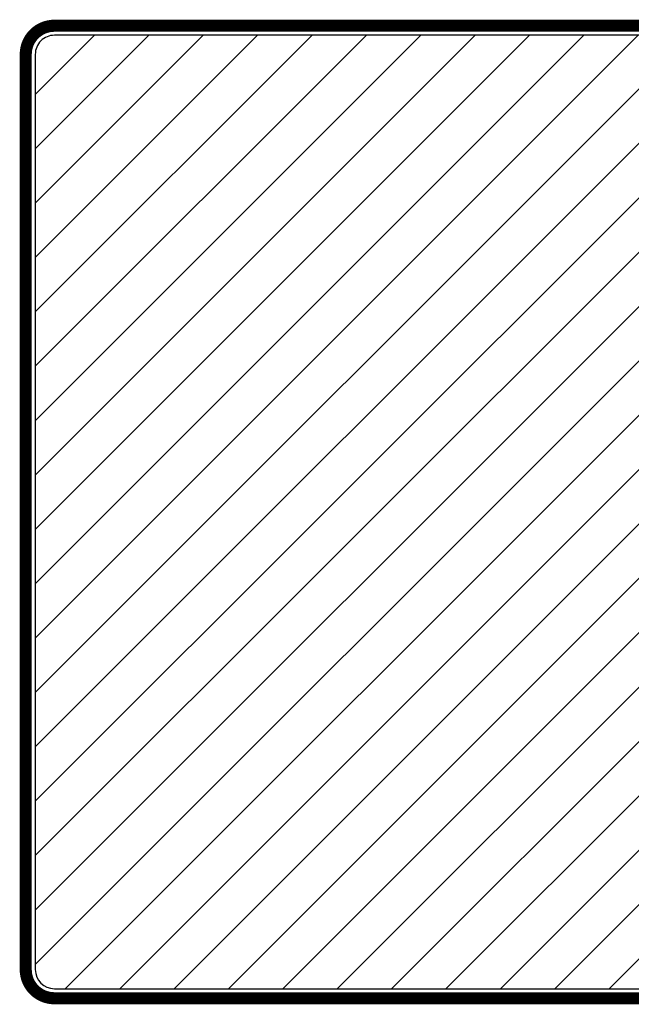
# Model space of a CAD drawing. Extents: x 475446 to 490894, y 3788879 to 3821323.
# Tile 46 of 75: x 484719.34 to 484724.39, y 3818429.85 to 3818437.98. Entities that reach past the tile are written whole.
import ezdxf

# ---------------------------------------------------------------- set-up
doc = ezdxf.new("R2010")
doc.units = 0
doc.header["$LTSCALE"] = 0.5
doc.layers.get('0').update_dxf_attribs({"linetype": 'CONTINUOUS'})
doc.layers.add('TK-PUBLIC', color=7, linetype='CONTINUOUS')

# ---------------------------------------------------------------- blocks, each defined once
blk = doc.blocks.new('02')
h = blk.add_hatch()
h.set_pattern_fill('ANSI31', color=256, scale=0.4)
h.set_pattern_definition([(45, (485181.9216356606, 3817979.207602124), (-0.4490128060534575, 0.4490128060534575), [])])
edge = h.paths.add_edge_path()
edge.add_line((485111.6942535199, 3818307.058824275), (485111.6942535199, 3818322.176979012))
edge.add_arc((485111.3792919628, 3818322.176979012), 0.3149615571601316, 0, 89.99999997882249)
edge.add_line((485111.3792919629, 3818322.49194057), (485092.3241177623, 3818322.49194057))
edge.add_arc((485092.3241177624, 3818322.176979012), 0.314961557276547, 90.00000002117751, 180)
edge.add_line((485092.0091562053, 3818322.176979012), (485092.0091562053, 3818307.058824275))
edge.add_arc((485092.3241177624, 3818307.058824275), 0.3149615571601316, 180, 269.9999999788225)
edge.add_line((485092.3241177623, 3818306.743862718), (485111.3792919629, 3818306.743862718))
edge.add_arc((485111.3792919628, 3818307.058824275), 0.314961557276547, 270.0000000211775, 360)
h.paths.add_polyline_path([(485106.8715060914, 3818320.249691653), (485106.8208253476, 3818320.18805033), (485106.7741702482, 3818320.112751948), (485106.7167942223, 3818319.998045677), (485106.6952676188, 3818319.937099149), (485106.6737410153, 3818319.822371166), (485106.6629777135, 3818319.725577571), (485106.6629777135, 3818319.621597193), (485106.6378492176, 3818319.337968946), (485106.6665796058, 3818319.169481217), (485106.6880638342, 3818319.058335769), (485106.7203537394, 3818318.957959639), (485106.7598050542, 3818318.88268297), (485106.8745994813, 3818318.760789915), (485106.9391369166, 3818318.692678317), (485107.0754579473, 3818318.628149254), (485107.3050468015, 3818318.4696492), (485107.4162393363, 3818318.358525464), (485107.5453565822, 3818318.254566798), (485107.5668831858, 3818318.154168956), (485107.6098940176, 3818318.010780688), (485107.6134959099, 3818317.867370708), (485107.6170978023, 3818317.75622526), (485107.5991730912, 3818317.67378352), (485107.5489584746, 3818317.612836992), (485107.4628520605, 3818317.591320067), (485107.3050468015, 3818317.616419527), (485107.1651662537, 3818317.670200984), (485107.0001572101, 3818317.741895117), (485106.9320178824, 3818317.770577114), (485106.7490841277, 3818317.888887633), (485106.6450953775, 3818317.974911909), (485106.5231395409, 3818318.032275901), (485106.2039271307, 3818318.179268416), (485106.124982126, 3818318.175685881), (485106.0353161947, 3818318.132673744), (485105.9492521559, 3818318.093222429), (485105.9061989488, 3818318.046627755), (485105.8667476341, 3818317.964164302), (485105.8739514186, 3818317.820754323), (485105.9600154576, 3818317.70604805), (485106.064046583, 3818317.612836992), (485106.2182499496, 3818317.519625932), (485106.4083451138, 3818317.386963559), (485106.6199668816, 3818317.257905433), (485107.0216838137, 3818317.071483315), (485107.2440688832, 3818317.035636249), (485107.3803475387, 3818317.028471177), (485107.4592501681, 3818316.999789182), (485107.5668831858, 3818316.989041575), (485107.5991730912, 3818316.693992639), (485107.5750616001, 3818315.243239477), (485107.5865452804, 3818314.520783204), (485107.5578572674, 3818314.457708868), (485107.4832769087, 3818314.417584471), (485107.380008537, 3818314.406098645), (485106.7489993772, 3818314.394634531), (485106.668698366, 3818314.457708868), (485106.6629777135, 3818316.315459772), (485106.6176786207, 3818316.564500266), (485106.5749220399, 3818316.593746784), (485106.4939430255, 3818316.625207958), (485106.4309734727, 3818316.638713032), (485106.3342308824, 3818316.604972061), (485106.2374882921, 3818316.528522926), (485106.1587551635, 3818316.436354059), (485106.1250245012, 3818316.319433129), (485106.1515090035, 3818315.094444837), (485106.1975284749, 3818314.381281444), (485106.1975284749, 3818313.58658823), (485106.1975284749, 3818312.76414665), (485106.1053200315, 3818311.974946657), (485106.0305277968, 3818311.302037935), (485105.8577217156, 3818310.259454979), (485105.6966111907, 3818309.586546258), (485105.6621177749, 3818309.235718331), (485105.6793644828, 3818309.040177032), (485105.713900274, 3818308.942406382), (485105.8002185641, 3818308.879136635), (485105.9383193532, 3818308.896397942), (485106.082140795, 3818308.95966769), (485106.2951185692, 3818309.287849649), (485106.421693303, 3818309.937743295), (485106.542505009, 3818310.742923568), (485106.6518330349, 3818311.34222747), (485106.6575960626, 3818311.836834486), (485106.6606047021, 3818312.091932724), (485106.6662406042, 3818312.123003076), (485106.6775547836, 3818312.148428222), (485106.695945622, 3818312.176675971), (485106.7920102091, 3818312.192200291), (485106.9107031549, 3818312.196455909), (485107.1381732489, 3818312.197867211), (485107.2356785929, 3818312.202101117), (485107.4122984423, 3818312.199278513), (485107.4518768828, 3818312.199278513), (485107.5169228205, 3818312.177479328), (485107.5226010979, 3818312.13214397), (485107.5268386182, 3818312.081141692), (485107.5548910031, 3818309.18478119), (485107.5548910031, 3818308.918197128), (485107.5548910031, 3818308.790702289), (485107.5548910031, 3818308.709585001), (485107.5548910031, 3818308.553104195), (485107.601249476, 3818308.454595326), (485107.6766349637, 3818308.373456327), (485107.7751996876, 3818308.33287597), (485107.8853752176, 3818308.29811452), (485107.9723291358, 3818308.303911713), (485108.0650884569, 3818308.431406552), (485108.117294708, 3818308.55890139), (485108.1346685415, 3818308.651634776), (485108.096700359, 3818312.079730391), (485108.1012345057, 3818312.10928088), (485108.123947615, 3818312.1547248), (485108.1671703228, 3818312.177457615), (485108.2603957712, 3818312.193351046), (485108.7131324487, 3818312.204619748), (485108.9336953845, 3818312.195522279), (485109.0610328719, 3818312.181886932), (485109.0860342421, 3818312.127345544), (485109.0928566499, 3818312.068266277), (485109.0928566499, 3818311.961441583), (485109.1308672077, 3818311.099179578), (485109.1449357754, 3818310.890676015), (485109.1777341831, 3818310.665757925), (485109.2058713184, 3818310.401019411), (485109.2296014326, 3818310.145747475), (485109.3084616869, 3818309.577622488), (485109.3375734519, 3818309.45040991), (485109.399356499, 3818309.203258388), (485109.450291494, 3818309.105118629), (485109.4866494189, 3818309.025173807), (485109.5339401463, 3818308.937933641), (485109.6684814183, 3818308.89796123), (485109.7993784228, 3818308.890687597), (485109.8793828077, 3818308.934307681), (485109.9229868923, 3818309.068793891), (485109.8148453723, 3818309.912014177), (485109.7792925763, 3818310.168154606), (485109.7039918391, 3818310.600295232), (485109.6926352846, 3818310.826841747), (485109.6737359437, 3818311.106236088), (485109.5703404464, 3818311.960725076), (485109.5703404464, 3818312.164256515), (485109.5484748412, 3818312.823225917), (485109.5375420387, 3818313.820299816), (485109.5084302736, 3818314.267356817), (485109.5299145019, 3818316.414620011), (485109.5208038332, 3818316.619779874), (485109.5002518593, 3818316.647115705), (485109.4683433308, 3818316.681312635), (485109.4249934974, 3818316.708670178), (485109.3657105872, 3818316.736027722), (485109.3086735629, 3818316.754266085), (485109.1855312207, 3818316.747426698), (485109.1216717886, 3818316.726908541), (485109.0714995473, 3818316.690431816), (485109.0259038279, 3818316.619779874), (485109.0099283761, 3818316.567344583), (485109.0008177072, 3818316.435138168), (485108.9962411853, 3818316.339386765), (485108.9917070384, 3818316.241377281), (485108.9939952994, 3818316.163885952), (485108.9939952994, 3818316.113730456), (485108.9848422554, 3818316.084093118), (485108.9734433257, 3818316.056735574), (485108.9209828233, 3818316.020280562), (485108.8662764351, 3818316.013441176), (485108.7248703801, 3818316.011161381), (485108.37137643, 3818316.01572097), (485108.2776848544, 3818316.018022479), (485108.2434456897, 3818316.03170125), (485108.1841627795, 3818316.068156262), (485108.1339905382, 3818316.100073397), (485108.1134809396, 3818316.147949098), (485108.1408553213, 3818316.964484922), (485108.175094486, 3818317.028427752), (485108.248064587, 3818317.067184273), (485108.3415866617, 3818317.115038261), (485108.7063947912, 3818317.266090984), (485108.7975862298, 3818317.346296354), (485108.899710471, 3818317.462956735), (485108.9726381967, 3818317.546809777), (485109.0273445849, 3818317.637958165), (485109.0966704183, 3818317.747323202), (485109.3009612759, 3818318.076243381), (485109.3301577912, 3818318.324154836), (485109.2644338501, 3818318.667405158), (485109.1586653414, 3818318.933533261), (485109.0674739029, 3818319.130399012), (485108.8411055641, 3818319.407882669), (485108.6842749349, 3818319.502678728), (485108.563929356, 3818319.601100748), (485108.4763821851, 3818319.641203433), (485108.3268400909, 3818319.692249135), (485108.2100964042, 3818319.71776113), (485108.1189473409, 3818319.71776113), (485108.0277559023, 3818319.681306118), (485107.9694052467, 3818319.622986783), (485107.9474972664, 3818319.53913374), (485107.9803380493, 3818319.418825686), (485108.013136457, 3818319.349541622), (485108.1153030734, 3818319.258414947), (485108.2320043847, 3818319.152675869), (485108.436252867, 3818318.999560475), (485108.4836707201, 3818318.912081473), (485108.5712178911, 3818318.773535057), (485108.6332128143, 3818318.641545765), (485108.6368570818, 3818318.517590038), (485108.6550784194, 3818318.397281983), (485108.6514341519, 3818318.291564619), (485108.6295685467, 3818318.153018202), (485108.5857949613, 3818317.996255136), (485108.5529541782, 3818317.926992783), (485108.4946035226, 3818317.857730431), (485108.436252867, 3818317.806684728), (485108.3267977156, 3818317.755639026), (485108.1918750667, 3818317.697319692), (485108.1335244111, 3818317.697319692), (485108.1335244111, 3818317.784798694), (485108.1261935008, 3818317.916049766), (485108.1371686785, 3818318.061869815), (485108.1335244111, 3818318.233223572), (485108.0970393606, 3818318.397281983), (485108.0569100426, 3818318.535806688), (485107.9839823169, 3818318.65246707), (485107.9073679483, 3818318.714455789), (485107.7466388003, 3818318.842688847), (485107.6590916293, 3818318.897360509), (485107.5241266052, 3818318.955701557), (485107.3928482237, 3818319.032259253), (485107.2066515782, 3818319.200464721), (485107.1738531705, 3818319.291591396), (485107.1920745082, 3818319.452002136), (485107.1847435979, 3818319.809734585), (485107.1847435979, 3818319.966497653), (485107.1920321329, 3818320.090453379), (485107.1774550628, 3818320.174306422), (485107.1118158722, 3818320.214409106), (485107.0716865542, 3818320.228999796), (485107.0206244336, 3818320.258159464), (485106.9374842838, 3818320.270470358)], flags=16)
h.paths.add_polyline_path([(485103.8890544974, 3818320.085155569), (485103.8938852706, 3818319.840305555), (485103.8994787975, 3818319.633886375), (485103.92181053, 3818319.444207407), (485103.916217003, 3818319.221048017), (485103.9385487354, 3818318.875170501), (485103.9274040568, 3818318.629690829), (485103.916217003, 3818318.562751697), (485103.8715535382, 3818318.490210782), (485103.6538721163, 3818318.462332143), (485103.3134297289, 3818318.462332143), (485102.97264834, 3818318.422468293), (485102.9112466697, 3818318.338767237), (485102.8442938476, 3818318.260667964), (485102.7996303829, 3818318.176988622), (485102.7717474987, 3818318.082149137), (485102.7772986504, 3818318.004049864), (485102.8777702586, 3818317.90921038), (485103.0117182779, 3818317.903630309), (485103.1847786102, 3818317.903630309), (485103.480599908, 3818317.903630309), (485103.6089544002, 3818317.903630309), (485103.7652341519, 3818317.903630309), (485103.86570576, 3818317.903630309), (485103.9382521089, 3818317.842249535), (485103.9550326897, 3818317.758570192), (485103.9605838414, 3818317.663730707), (485103.9494391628, 3818317.468471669), (485103.9494391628, 3818317.379212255), (485103.8322293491, 3818317.295532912), (485103.6703560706, 3818317.250892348), (485103.3910611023, 3818317.183041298), (485103.1454967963, 3818317.077063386), (485103.0003617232, 3818316.954323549), (485102.8552266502, 3818316.802923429), (485102.7659420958, 3818316.59092418), (485102.7380168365, 3818316.429145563), (485102.760348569, 3818315.557634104), (485102.760348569, 3818314.921636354), (485102.7994185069, 3818314.564576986), (485102.8719648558, 3818314.380478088), (485103.1063844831, 3818314.19637919), (485103.329659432, 3818314.051319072), (485103.5529343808, 3818313.97879987), (485103.7650222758, 3818313.917419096), (485103.9213020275, 3818313.917419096), (485103.982957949, 3818313.871714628), (485103.9829155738, 3818313.157074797), (485103.9549903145, 3818313.056655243), (485103.7429024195, 3818313.01759475), (485102.8275556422, 3818313.01759475), (485102.6376723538, 3818312.955323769), (485102.5651260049, 3818312.737744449), (485102.559532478, 3818312.626164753), (485102.6097470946, 3818312.54248541), (485102.743737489, 3818312.475524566), (485102.8553537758, 3818312.447624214), (485103.0395587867, 3818312.442044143), (485103.3465247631, 3818312.447624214), (485103.748411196, 3818312.436485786), (485103.8600274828, 3818312.430905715), (485103.9215139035, 3818312.346292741), (485103.9438456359, 3818311.983675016), (485103.9159203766, 3818310.051993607), (485103.9216410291, 3818308.348725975), (485103.994187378, 3818308.175787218), (485104.1169907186, 3818308.02514703), (485104.1951305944, 3818307.99168832), (485104.2066632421, 3818308.018621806), (485104.3848867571, 3818308.013986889), (485104.4686201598, 3818308.108826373), (485104.5076900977, 3818308.253886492), (485104.4741713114, 3818312.424522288), (485104.5634558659, 3818312.502621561), (485104.6806656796, 3818312.497041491), (485104.8258007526, 3818312.48588135), (485105.3560416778, 3818312.457980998), (485105.4453686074, 3818312.48030128), (485105.5458402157, 3818312.530521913), (485105.6407182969, 3818312.647681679), (485105.6741947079, 3818312.725780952), (485105.6909329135, 3818312.820620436), (485105.6407182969, 3818312.926620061), (485105.5625784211, 3818312.971260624), (485105.4062986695, 3818313.027039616), (485105.0546268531, 3818313.038199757), (485104.8983471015, 3818313.038199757), (485104.6862592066, 3818313.043779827), (485104.5315473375, 3818313.051704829), (485104.5082409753, 3818313.0722447), (485104.4917993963, 3818313.09827779), (485104.4849346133, 3818313.125678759), (485104.4795953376, 3818313.803147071), (485104.5111224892, 3818313.873212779), (485104.5567182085, 3818313.925778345), (485104.6093058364, 3818313.953830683), (485104.9179668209, 3818314.09116121), (485105.0231420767, 3818314.143726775), (485105.1283173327, 3818314.241844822), (485105.1844221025, 3818314.308414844), (485105.2440016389, 3818314.403037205), (485105.4579964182, 3818314.684233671), (485105.5035921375, 3818314.810382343), (485105.5596545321, 3818315.024162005), (485105.6052502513, 3818315.25544181), (485105.6508459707, 3818315.978527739), (485105.6613550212, 3818316.395534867), (485105.6297854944, 3818316.633827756), (485105.5734688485, 3818316.83796714), (485105.4893116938, 3818316.922059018), (485105.4016797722, 3818316.981637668), (485105.2999792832, 3818317.055220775), (485105.1527678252, 3818317.153338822), (485105.0125059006, 3818317.212917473), (485104.8091896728, 3818317.251456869), (485104.6163401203, 3818317.275991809), (485104.4971386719, 3818317.290017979), (485104.4270077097, 3818317.335917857), (485104.423532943, 3818317.413018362), (485104.4235753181, 3818317.872364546), (485104.4621367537, 3818317.921412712), (485104.5147243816, 3818317.963469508), (485104.5673120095, 3818317.973978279), (485104.6269339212, 3818317.984487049), (485105.5490607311, 3818317.970569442), (485105.6542359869, 3818318.075700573), (485105.6822883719, 3818318.121253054), (485105.7068236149, 3818318.191340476), (485105.7103407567, 3818318.299989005), (485105.6998317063, 3818318.405098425), (485105.6752964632, 3818318.44715522), (485105.556095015, 3818318.492707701), (485105.4193502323, 3818318.520738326), (485104.4935791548, 3818318.531789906), (485104.437474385, 3818318.577342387), (485104.4443391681, 3818319.920662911), (485104.4443391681, 3818319.983737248), (485104.4162867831, 3818320.074842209), (485104.3812424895, 3818320.130903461), (485104.3496729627, 3818320.169464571), (485104.3040772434, 3818320.204508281), (485104.2269543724, 3818320.236034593), (485104.1188128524, 3818320.273705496), (485104.0528346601, 3818320.269580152), (485104.0129595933, 3818320.257204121), (485103.9621093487, 3818320.229716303), (485103.9442270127, 3818320.209111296), (485103.9112167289, 3818320.183013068)], flags=16)
at = {"layer": 'TK-PUBLIC', "const_width": 0.2}
blk.add_lwpolyline([(485092.3241177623, 3818322.649421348, 0.4142135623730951), (485091.8516754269, 3818322.176979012), (485091.8516754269, 3818307.058824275, 0.4142135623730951), (485092.3241177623, 3818306.58638194), (485111.3792919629, 3818306.58638194, 0.4142135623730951), (485111.8517342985, 3818307.058824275), (485111.8517342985, 3818322.176979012, 0.4142135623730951), (485111.3792919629, 3818322.649421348)], format="xyb", close=True, dxfattribs=at)
at = {"layer": 'TK-PUBLIC'}
for points in [[(485092.3241177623, 3818322.649421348, 0.4142135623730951), (485091.8516754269, 3818322.176979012), (485091.8516754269, 3818307.058824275, 0.4142135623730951), (485092.3241177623, 3818306.58638194), (485111.3792919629, 3818306.58638194, 0.4142135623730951), (485111.8517342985, 3818307.058824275), (485111.8517342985, 3818322.176979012, 0.4142135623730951), (485111.3792919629, 3818322.649421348)], [(485111.6942535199, 3818307.058824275), (485111.6942535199, 3818322.176979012, 0.4142135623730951), (485111.3792919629, 3818322.49194057), (485092.3241177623, 3818322.49194057, 0.4142135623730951), (485092.0091562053, 3818322.176979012), (485092.0091562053, 3818307.058824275, 0.4142135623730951), (485092.3241177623, 3818306.743862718), (485111.3792919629, 3818306.743862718, 0.4142135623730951)], [(485111.6942535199, 3818307.058824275), (485111.6942535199, 3818322.176979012, 0.4142135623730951), (485111.3792919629, 3818322.49194057), (485092.3241177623, 3818322.49194057, 0.4142135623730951), (485092.0091562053, 3818322.176979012), (485092.0091562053, 3818307.058824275, 0.4142135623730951), (485092.3241177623, 3818306.743862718), (485111.3792919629, 3818306.743862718, 0.4142135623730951)]]:
    blk.add_lwpolyline(points, format="xyb", close=True, dxfattribs=at)

msp = doc.modelspace()

# ---------------------------------------------------------------- block references
at = {"color": 3, "linetype": 'Continuous', "xscale": 0.5, "yscale": 0.5, "zscale": 0.5}
msp.add_blockref('02', (242173.4608178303, 1909276.603801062), dxfattribs=at)

doc.saveas('drawing.dxf')
